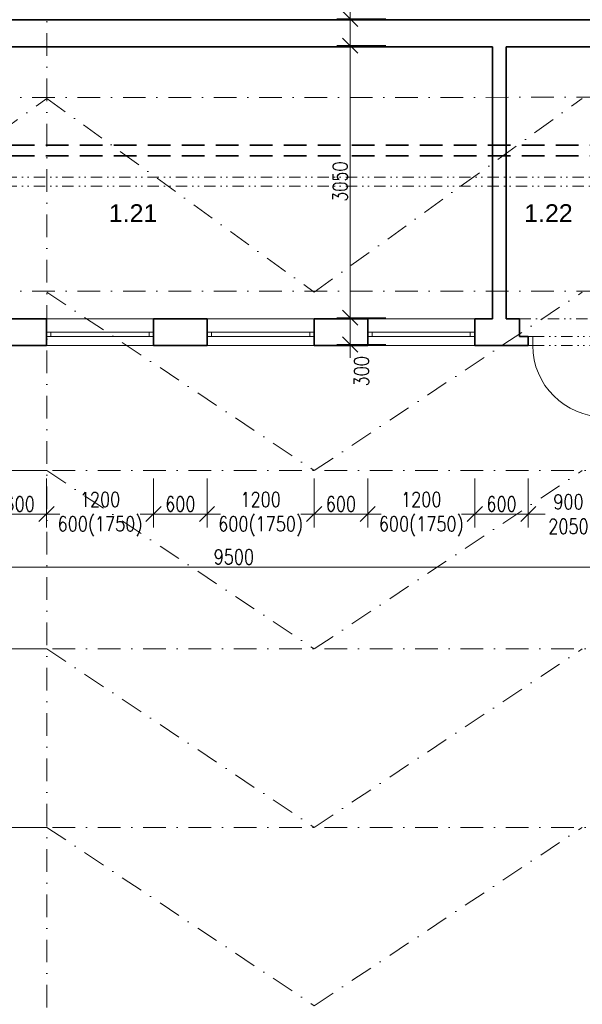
# Model space of a CAD drawing. Header units: millimetres. Extents: x -485339 to 286898, y -1189934 to 1602269.
# Tile 88 of 230: x -56185 to -49880, y -1027579 to -1016540. Entities that reach past the tile are written whole.
import ezdxf
from ezdxf import colors
from ezdxf.entities.mleader import LeaderData, LeaderLine
from ezdxf.math import Vec2, Vec3

# ---------------------------------------------------------------- set-up
doc = ezdxf.new("R2010")
doc.units = ezdxf.units.MM
doc.header["$LTSCALE"] = 10
for name, pattern in [('DASHDOT', [25.4, 12.7, -6.35, 0, -6.35]), ('DĚLICÍ2', [15.875, 6.35, -3.175, 0, -3.175, 0, -3.175]), ('ČÁRKOVANÁ', [19.05, 12.7, -6.35])]:
    doc.linetypes.add(name, pattern=pattern)
doc.layers.get('Defpoints').update_dxf_attribs({"lineweight": 0})
for name, color, linetype, lineweight in [('N_dveře', 10, 'Continuous', 18), ('N_popis', 10, 'Continuous', 18), ('N_čáry_dělící stěna', 212, 'ČÁRKOVANÁ', 35), ('St__otvory_dveře', 40, 'Continuous', 18), ('St_kóty', 132, 'Continuous', 18), ('St_otvory_okna', 40, 'Continuous', 18), ('St_plocha_místnosti', 250, 'Continuous', 18), ('St_čáry_nad', 250, 'DĚLICÍ2', 18), ('St_čáry_obrys', 5, 'Continuous', 35), ('St_čáry_osy', 250, 'DASHDOT', 18), ('St_čáry_plné', 250, 'Continuous', 18)]:
    doc.layers.add(name, color=color, linetype=linetype, lineweight=lineweight)
doc.styles.add('Andy', font='arial.ttf')
doc.styles.get("Standard").update_dxf_attribs({"font": 'simplex.shx', "width": 0.8})
doc.dimstyles.new('stavebníM100', dxfattribs={"dimtxt": 165, "dimasz": 170, "dimexe": 150, "dimexo": 100, "dimgap": 30, "dimtad": 1, "dimdec": 0, "dimtxsty": 'Standard', "dimblk": 'OBLIQUE', "dimcen": -2.5, "dimdle": 150, "dimclrd": 256, "dimclre": 256, "dimclrt": 256, "dimadec": 4, "dimazin": 0, "dimtfac": 1, "dimtdec": 0, "dimtmove": 2, "dimatfit": 3, "dimldrblk": 'OBLIQUE', "dimfxl": 400, "dimfxlon": 1, "dimlwd": -1, "dimlwe": -1, "dimarcsym": 0})

# ---------------------------------------------------------------- blocks, each defined once
blk = doc.blocks.new('*U5513')
at = {"layer": 'St_čáry_osy', "ltscale": 2}
blk.add_lwpolyline([(-3000, -1000), (-4, 1000), (3000, -1000)], dxfattribs=at)
blk = doc.blocks.new('*U5512')
at = {"layer": 'St_čáry_osy', "ltscale": 2}
for p in [(72000, 6000), (72000, 4000), (72000, 2000), (72000, 0)]:
    blk.add_blockref('*U5513', p, dxfattribs=at)
blk = doc.blocks.new('*U5515')
at = {"layer": 'St_čáry_osy', "ltscale": 2}
for points in [[(-3950, 8000), (9058, 8000)], [(-3950, 6000), (9058, 6000)], [(-3950, 4000), (9058, 4000)]]:
    blk.add_lwpolyline(points, dxfattribs=at)
blk = doc.blocks.new('*U5514')
at = {"layer": 'St_čáry_osy', "ltscale": 2}
for p in [(60000, 0), (72000, 0)]:
    blk.add_blockref('*U5515', p, dxfattribs=at)
blk = doc.blocks.new('G$CC1796412')
at = {"layer": 'St__otvory_dveře', "color": 0, "ltscale": 2}
blk.add_lwpolyline([(850, 1), (850, 801)], dxfattribs=at)
at = {"layer": 'St__otvory_dveře', "ltscale": 2}
for points in [[(50, 0), (0, 0), (0, -100), (50, -100)], [(900, 1), (850, 1), (850, -99), (900, -99)]]:
    blk.add_lwpolyline(points, close=True, dxfattribs=at)
at = {"layer": 'St__otvory_dveře', "linetype": 'DĚLICÍ2', "ltscale": 2}
for points in [[(50, 0), (850, 1)], [(50, -100), (850, -99)]]:
    blk.add_lwpolyline(points, dxfattribs=at)
at = {"layer": 'St__otvory_dveře', "color": 0, "ltscale": 2}
blk.add_arc((850, 1), 800, 90, 180, dxfattribs=at)
blk = doc.blocks.new('G$C09EC9A76')
at = {"layer": 'St_otvory_okna', "ltscale": 2}
for points in [[(1200, 50), (0, 50), (0, 0), (1200, 0)], [(0, 50), (50, 50), (50, 0), (0, 0)], [(1200, 50), (1150, 50), (1150, 0), (1200, 0)]]:
    blk.add_lwpolyline(points, close=True, dxfattribs=at)
blk = doc.blocks.new('G$CB69B1554')
at = {"layer": 'St_čáry_nad', "ltscale": 2}
blk.add_lwpolyline([(72380, -4650), (73480, -4650)], dxfattribs=at)
at = {"layer": 'St_čáry_obrys', "ltscale": 2}
for points in [[(73930, -1300), (63240, -1300)], [(72080, -1600), (64730, -1600)], [(72080, -4650), (72080, -1600)], [(73630, -1600), (72230, -1600)], [(72230, -4650), (72230, -1600)], [(67080, -4650), (66480, -4650)], [(67080, -4950), (67080, -4650)], [(68880, -4650), (68280, -4650)], [(68280, -4950), (68280, -4650)], [(68880, -4950), (68880, -4650)], [(70680, -4650), (70080, -4650)], [(70080, -4950), (70080, -4650)], [(70680, -4950), (70680, -4650)], [(72080, -4650), (71880, -4650)], [(71880, -4950), (71880, -4650)], [(72380, -4650), (72230, -4650)], [(72380, -4850), (72380, -4650)], [(72380, -4850), (72480, -4850)], [(72480, -4950), (72480, -4850)], [(67080, -4950), (66480, -4950)], [(68880, -4950), (68280, -4950)], [(70680, -4950), (70080, -4950)], [(72480, -4950), (71880, -4950)]]:
    blk.add_lwpolyline(points, dxfattribs=at)
at = {"layer": 'St_čáry_plné'}
for p, q in [((67080, -4650), (68280, -4650)), ((68880, -4650), (70080, -4650)), ((70680, -4650), (71880, -4650)), ((67080, -4950), (68280, -4950)), ((68880, -4950), (70080, -4950)), ((70680, -4950), (71880, -4950))]:
    blk.add_line(p, q, dxfattribs=at)
at = {"layer": 'St__otvory_dveře', "xscale": -1, "rotation": 180}
blk.add_blockref('G$CC1796412', (72480, -4949), dxfattribs=at)
at = {"layer": 'St_otvory_okna', "ltscale": 2}
for p in [(67080, -4850), (68880, -4850), (70680, -4850)]:
    blk.add_blockref('G$C09EC9A76', p, dxfattribs=at)
blk = doc.blocks.new('_OBLIQUE')
at = {"color": 0, "linetype": 'ByBlock'}
blk.add_line((-0.5, -0.5), (0.5, 0.5), dxfattribs=at)
blk = doc.blocks.new('*D5771')
at = {"layer": 'Defpoints', "color": 0}
for p in [(-43625, -992923), (-40393, -992923), (-59739, -1042046)]:
    blk.add_point(p, dxfattribs=at)
at = {"layer": 'St_kóty'}
for p, q in [((-40393, -1042196), (-40393, -992773)), ((-40793, -992923), (-40243, -992923)), ((-40793, -1042046), (-40243, -1042046))]:
    blk.add_line(p, q, dxfattribs=at)
at = {"layer": 'St_kóty', "linetype": 'ByBlock', "xscale": 170, "yscale": 170, "zscale": 170}
for p, rotation in [((-40393, -992923), 90), ((-40393, -1042046), 270)]:
    blk.add_blockref('_OBLIQUE', p, dxfattribs=dict(at, rotation=rotation))
at = {"layer": 'St_kóty', "insert": (-40506, -1017484), "char_height": 165, "attachment_point": 5, "rotation": 90}
blk.add_mtext('49123', dxfattribs=at)
blk = doc.blocks.new('*D5783')
at = {"layer": 'Defpoints', "color": 0}
for p in [(-43625, -992923), (-59725, -1060478), (-38949, -1060478)]:
    blk.add_point(p, dxfattribs=at)
at = {"layer": 'St_kóty'}
for p, q in [((-38949, -992773), (-38949, -1060628)), ((-39349, -992923), (-38799, -992923)), ((-39349, -1060478), (-38799, -1060478))]:
    blk.add_line(p, q, dxfattribs=at)
at = {"layer": 'St_kóty', "linetype": 'ByBlock', "xscale": 170, "yscale": 170, "zscale": 170}
for p, rotation in [((-38949, -992923), 90), ((-38949, -1060478), 270)]:
    blk.add_blockref('_OBLIQUE', p, dxfattribs=dict(at, rotation=rotation))
at = {"layer": 'St_kóty', "insert": (-39061, -1026700), "char_height": 165, "attachment_point": 5, "rotation": 90}
blk.add_mtext('67555', dxfattribs=at)
blk = doc.blocks.new('*D5885')
at = {"layer": 'Defpoints', "color": 0}
for p in [(-54685, -1019587), (-54085, -1019587), (-54085, -1022083)]:
    blk.add_point(p, dxfattribs=at)
at = {"layer": 'St_kóty'}
for p, q in [((-54685, -1021683), (-54685, -1022233)), ((-54085, -1021683), (-54085, -1022233)), ((-54835, -1022083), (-53935, -1022083))]:
    blk.add_line(p, q, dxfattribs=at)
at = {"layer": 'St_kóty', "linetype": 'ByBlock', "xscale": 170, "yscale": 170, "zscale": 170, "rotation": 180}
blk.add_blockref('_OBLIQUE', (-54685, -1022083), dxfattribs=at)
at = {"layer": 'St_kóty', "linetype": 'ByBlock', "xscale": 170, "yscale": 170, "zscale": 170}
blk.add_blockref('_OBLIQUE', (-54085, -1022083), dxfattribs=at)
at = {"layer": 'St_kóty', "insert": (-54385, -1021970), "char_height": 165, "attachment_point": 5}
blk.add_mtext('600', dxfattribs=at)
blk = doc.blocks.new('*D5886')
at = {"layer": 'Defpoints', "color": 0}
for p in [(-54085, -1019587), (-52885, -1019587), (-52885, -1022083)]:
    blk.add_point(p, dxfattribs=at)
at = {"layer": 'St_kóty'}
for p, q in [((-54085, -1021683), (-54085, -1022233)), ((-52885, -1021683), (-52885, -1022233)), ((-54235, -1022083), (-54008, -1022083)), ((-52735, -1022083), (-52961, -1022083))]:
    blk.add_line(p, q, dxfattribs=at)
at = {"layer": 'St_kóty', "linetype": 'ByBlock', "xscale": 170, "yscale": 170, "zscale": 170, "rotation": 180}
blk.add_blockref('_OBLIQUE', (-54085, -1022083), dxfattribs=at)
at = {"layer": 'St_kóty', "linetype": 'ByBlock', "xscale": 170, "yscale": 170, "zscale": 170}
blk.add_blockref('_OBLIQUE', (-52885, -1022083), dxfattribs=at)
at = {"layer": 'St_kóty', "insert": (-53485, -1022083), "char_height": 165, "attachment_point": 5}
blk.add_mtext('1200\\P600(1750)', dxfattribs=at)
blk = doc.blocks.new('*D5887')
at = {"layer": 'Defpoints', "color": 0}
for p in [(-52885, -1019587), (-52285, -1019587), (-52285, -1022083)]:
    blk.add_point(p, dxfattribs=at)
at = {"layer": 'St_kóty'}
for p, q in [((-52885, -1021683), (-52885, -1022233)), ((-52285, -1021683), (-52285, -1022233)), ((-53035, -1022083), (-52135, -1022083))]:
    blk.add_line(p, q, dxfattribs=at)
at = {"layer": 'St_kóty', "linetype": 'ByBlock', "xscale": 170, "yscale": 170, "zscale": 170, "rotation": 180}
blk.add_blockref('_OBLIQUE', (-52885, -1022083), dxfattribs=at)
at = {"layer": 'St_kóty', "linetype": 'ByBlock', "xscale": 170, "yscale": 170, "zscale": 170}
blk.add_blockref('_OBLIQUE', (-52285, -1022083), dxfattribs=at)
at = {"layer": 'St_kóty', "insert": (-52585, -1021970), "char_height": 165, "attachment_point": 5}
blk.add_mtext('600', dxfattribs=at)
blk = doc.blocks.new('*D5888')
at = {"layer": 'Defpoints', "color": 0}
for p in [(-52285, -1019587), (-51085, -1019587), (-51085, -1022083)]:
    blk.add_point(p, dxfattribs=at)
at = {"layer": 'St_kóty'}
for p, q in [((-52285, -1021683), (-52285, -1022233)), ((-51085, -1021683), (-51085, -1022233)), ((-52435, -1022083), (-52208, -1022083)), ((-50935, -1022083), (-51161, -1022083))]:
    blk.add_line(p, q, dxfattribs=at)
at = {"layer": 'St_kóty', "linetype": 'ByBlock', "xscale": 170, "yscale": 170, "zscale": 170, "rotation": 180}
blk.add_blockref('_OBLIQUE', (-52285, -1022083), dxfattribs=at)
at = {"layer": 'St_kóty', "linetype": 'ByBlock', "xscale": 170, "yscale": 170, "zscale": 170}
blk.add_blockref('_OBLIQUE', (-51085, -1022083), dxfattribs=at)
at = {"layer": 'St_kóty', "insert": (-51685, -1022083), "char_height": 165, "attachment_point": 5}
blk.add_mtext('1200\\P600(1750)', dxfattribs=at)
blk = doc.blocks.new('*D5889')
at = {"layer": 'Defpoints', "color": 0}
for p in [(-51085, -1019587), (-50485, -1019587), (-50485, -1022083)]:
    blk.add_point(p, dxfattribs=at)
at = {"layer": 'St_kóty'}
for p, q in [((-51085, -1021683), (-51085, -1022233)), ((-50485, -1021683), (-50485, -1022233)), ((-51235, -1022083), (-50335, -1022083))]:
    blk.add_line(p, q, dxfattribs=at)
at = {"layer": 'St_kóty', "linetype": 'ByBlock', "xscale": 170, "yscale": 170, "zscale": 170, "rotation": 180}
blk.add_blockref('_OBLIQUE', (-51085, -1022083), dxfattribs=at)
at = {"layer": 'St_kóty', "linetype": 'ByBlock', "xscale": 170, "yscale": 170, "zscale": 170}
blk.add_blockref('_OBLIQUE', (-50485, -1022083), dxfattribs=at)
at = {"layer": 'St_kóty', "insert": (-50785, -1021970), "char_height": 165, "attachment_point": 5}
blk.add_mtext('600', dxfattribs=at)
blk = doc.blocks.new('*D5890')
at = {"layer": 'Defpoints', "color": 0}
for p in [(-50485, -1019587), (-49585, -1019587), (-49585, -1022083)]:
    blk.add_point(p, dxfattribs=at)
at = {"layer": 'St_kóty'}
for p, q in [((-50485, -1021683), (-50485, -1022233)), ((-49585, -1021683), (-49585, -1022233)), ((-50635, -1022083), (-50297, -1022083)), ((-49435, -1022083), (-49772, -1022083))]:
    blk.add_line(p, q, dxfattribs=at)
at = {"layer": 'St_kóty', "linetype": 'ByBlock', "xscale": 170, "yscale": 170, "zscale": 170, "rotation": 180}
blk.add_blockref('_OBLIQUE', (-50485, -1022083), dxfattribs=at)
at = {"layer": 'St_kóty', "linetype": 'ByBlock', "xscale": 170, "yscale": 170, "zscale": 170}
blk.add_blockref('_OBLIQUE', (-49585, -1022083), dxfattribs=at)
at = {"layer": 'St_kóty', "insert": (-50035, -1022083), "char_height": 165, "attachment_point": 5}
blk.add_mtext('900\\P2050', dxfattribs=at)
blk = doc.blocks.new('*D5900')
at = {"layer": 'Defpoints', "color": 0}
for p in [(-58535, -1020181), (-49035, -1020181), (-49035, -1022677)]:
    blk.add_point(p, dxfattribs=at)
at = {"layer": 'St_kóty'}
for p, q in [((-58535, -1022277), (-58535, -1022827)), ((-49035, -1022277), (-49035, -1022827)), ((-58685, -1022677), (-48885, -1022677))]:
    blk.add_line(p, q, dxfattribs=at)
at = {"layer": 'St_kóty', "linetype": 'ByBlock', "xscale": 170, "yscale": 170, "zscale": 170, "rotation": 180}
blk.add_blockref('_OBLIQUE', (-58535, -1022677), dxfattribs=at)
at = {"layer": 'St_kóty', "linetype": 'ByBlock', "xscale": 170, "yscale": 170, "zscale": 170}
blk.add_blockref('_OBLIQUE', (-49035, -1022677), dxfattribs=at)
at = {"layer": 'St_kóty', "insert": (-53785, -1022564), "char_height": 165, "attachment_point": 5}
blk.add_mtext('9500', dxfattribs=at)
blk = doc.blocks.new('*D5905')
at = {"layer": 'Defpoints', "color": 0}
for p in [(-55885, -1020031), (-56485, -1020181), (-55885, -1022083)]:
    blk.add_point(p, dxfattribs=at)
at = {"layer": 'St_kóty'}
for p, q in [((-56485, -1021683), (-56485, -1022233)), ((-55885, -1021683), (-55885, -1022233)), ((-56635, -1022083), (-55735, -1022083))]:
    blk.add_line(p, q, dxfattribs=at)
at = {"layer": 'St_kóty', "linetype": 'ByBlock', "xscale": 170, "yscale": 170, "zscale": 170, "rotation": 180}
blk.add_blockref('_OBLIQUE', (-56485, -1022083), dxfattribs=at)
at = {"layer": 'St_kóty', "linetype": 'ByBlock', "xscale": 170, "yscale": 170, "zscale": 170}
blk.add_blockref('_OBLIQUE', (-55885, -1022083), dxfattribs=at)
at = {"layer": 'St_kóty', "insert": (-56185, -1021970), "char_height": 165, "attachment_point": 5}
blk.add_mtext('600', dxfattribs=at)
blk = doc.blocks.new('*D5906')
at = {"layer": 'Defpoints', "color": 0}
for p in [(-54685, -1019881), (-55885, -1020031), (-54685, -1022083)]:
    blk.add_point(p, dxfattribs=at)
at = {"layer": 'St_kóty'}
for p, q in [((-55885, -1021683), (-55885, -1022233)), ((-54685, -1021683), (-54685, -1022233)), ((-56035, -1022083), (-55808, -1022083)), ((-54535, -1022083), (-54761, -1022083))]:
    blk.add_line(p, q, dxfattribs=at)
at = {"layer": 'St_kóty', "linetype": 'ByBlock', "xscale": 170, "yscale": 170, "zscale": 170, "rotation": 180}
blk.add_blockref('_OBLIQUE', (-55885, -1022083), dxfattribs=at)
at = {"layer": 'St_kóty', "linetype": 'ByBlock', "xscale": 170, "yscale": 170, "zscale": 170}
blk.add_blockref('_OBLIQUE', (-54685, -1022083), dxfattribs=at)
at = {"layer": 'St_kóty', "insert": (-55285, -1022083), "char_height": 165, "attachment_point": 5}
blk.add_mtext('1200\\P600(1750)', dxfattribs=at)
blk = doc.blocks.new('*D5945')
at = {"layer": 'Defpoints', "color": 0}
for p in [(-52481, -1019881), (-51085, -1019881), (-51085, -1020181)]:
    blk.add_point(p, dxfattribs=at)
at = {"layer": 'St_kóty'}
for p, q in [((-52481, -1020331), (-52481, -1019731)), ((-52081, -1019881), (-52631, -1019881)), ((-52081, -1020181), (-52631, -1020181))]:
    blk.add_line(p, q, dxfattribs=at)
at = {"layer": 'St_kóty', "linetype": 'ByBlock', "xscale": 170, "yscale": 170, "zscale": 170}
for p, rotation in [((-52481, -1019881), 90), ((-52481, -1020181), 270)]:
    blk.add_blockref('_OBLIQUE', p, dxfattribs=dict(at, rotation=rotation))
at = {"layer": 'St_kóty', "insert": (-52353, -1020482), "char_height": 165, "attachment_point": 5, "rotation": 90}
blk.add_mtext('300', dxfattribs=at)
blk = doc.blocks.new('*D5946')
at = {"layer": 'Defpoints', "color": 0}
for p in [(-52481, -1016831), (-50885, -1016831), (-51085, -1019881)]:
    blk.add_point(p, dxfattribs=at)
at = {"layer": 'St_kóty'}
for p, q in [((-52481, -1020031), (-52481, -1016681)), ((-52081, -1016831), (-52631, -1016831)), ((-52081, -1019881), (-52631, -1019881))]:
    blk.add_line(p, q, dxfattribs=at)
at = {"layer": 'St_kóty', "linetype": 'ByBlock', "xscale": 170, "yscale": 170, "zscale": 170}
for p, rotation in [((-52481, -1016831), 90), ((-52481, -1019881), 270)]:
    blk.add_blockref('_OBLIQUE', p, dxfattribs=dict(at, rotation=rotation))
at = {"layer": 'St_kóty', "insert": (-52594, -1018356), "char_height": 165, "attachment_point": 5, "rotation": 90}
blk.add_mtext('3050', dxfattribs=at)
blk = doc.blocks.new('*D5947')
at = {"layer": 'Defpoints', "color": 0}
for p in [(-52481, -1016531), (-50885, -1016531), (-50885, -1016831)]:
    blk.add_point(p, dxfattribs=at)
at = {"layer": 'St_kóty'}
for p, q in [((-52481, -1016981), (-52481, -1016381)), ((-52081, -1016531), (-52631, -1016531)), ((-52081, -1016831), (-52631, -1016831))]:
    blk.add_line(p, q, dxfattribs=at)
at = {"layer": 'St_kóty', "linetype": 'ByBlock', "xscale": 170, "yscale": 170, "zscale": 170}
for p, rotation in [((-52481, -1016531), 90), ((-52481, -1016831), 270)]:
    blk.add_blockref('_OBLIQUE', p, dxfattribs=dict(at, rotation=rotation))
at = {"layer": 'St_kóty', "insert": (-52340, -1016205), "char_height": 165, "attachment_point": 5, "rotation": 90}
blk.add_mtext('300', dxfattribs=at)

msp = doc.modelspace()

# ---------------------------------------------------------------- linework, layer by layer
at = {"layer": 'N_čáry_dělící stěna', "ltscale": 2}
for points in [[(-43825.3, -1017945.5), (-59269.9, -1017945.5)], [(-43825.3, -1018065.5), (-59389.9, -1018065.5)]]:
    msp.add_lwpolyline(points, dxfattribs=at)
at = {"layer": 'St_čáry_nad', "ltscale": 2}
for points in [[(-43825.2, -1018307.6), (-139879.9, -1018307.6)], [(-43825.2, -1018407.6), (-139879.9, -1018407.6)]]:
    msp.add_lwpolyline(points, dxfattribs=at)
at = {"layer": 'St_čáry_osy', "ltscale": 2}
for points in [[(-55879.9, -1041843.2), (-55879.9, -992785.6)], [(-139879.9, -1017422.6), (-43825.2, -1017409.8)], [(-61879.9, -1017422.6), (-58884.2, -1019595.1), (-55879.9, -1017422.6)], [(-55879.9, -1017422.6), (-52884.2, -1019595.1), (-49879.9, -1017422.6)], [(-139879.9, -1019595.1), (-43825.2, -1019582.3)]]:
    msp.add_lwpolyline(points, dxfattribs=at)

# ---------------------------------------------------------------- block references
at = {"layer": 'N_dveře', "ltscale": 2}
msp.add_blockref('G$CB69B1554', (-122964.9, -1015242.9), dxfattribs=at)
at = {"layer": 'St_čáry_osy', "ltscale": 2, "xscale": -1, "rotation": 180}
msp.add_blockref('*U5512', (-124879.9, -1020595.1), dxfattribs=at)
at = {"layer": 'St_čáry_osy', "ltscale": 2}
msp.add_blockref('*U5514', (-124884.2, -1029595.1), dxfattribs=at)

# ---------------------------------------------------------------- texts
at = {"layer": 'St_plocha_místnosti', "ltscale": 2, "style": 'Andy'}
for s, p in [('1.21', (-55186, -1018809.2)), ('1.22', (-50531.3, -1018809.2))]:
    msp.add_text(s, height=200, dxfattribs=at).set_placement(p)

# ---------------------------------------------------------------- dimensions: what is measured, and where the dimension line sits
at = {"layer": 'St_kóty'}
for base, p1, p2, picture, middle in [((-40393.4, -992922.8), (-59739.4, -1042045.8), (-43625.2, -992922.8), '*D5771', (-40505.9, -1017484.3)), ((-38948.9, -1060477.6), (-43625.2, -992922.8), (-59724.9, -1060477.6), '*D5783', (-39061.4, -1026700.2)), ((-52481.4, -1016831.2), (-51084.9, -1019881.2), (-50884.9, -1016831.2), '*D5946', (-52593.9, -1018356.2))]:
    dim = msp.add_linear_dim(base=base, p1=p1, p2=p2, angle=90, dimstyle='stavebníM100', dxfattribs=at)
    dim.commit()
    dim.dimension.update_dxf_attribs({"geometry": picture, "text_midpoint": middle})
for base, p1, p2, picture, middle in [((-52481.4, -1016531.2), (-50884.9, -1016831.2), (-50884.9, -1016531.2), '*D5947', (-52340.1, -1016204.9)), ((-52481.4, -1019881.2), (-51084.9, -1020181.2), (-51084.9, -1019881.2), '*D5945', (-52353, -1020481.7))]:
    dim = msp.add_linear_dim(base=base, p1=p1, p2=p2, angle=90, dimstyle='stavebníM100', dxfattribs=at)
    dim.commit()
    dim.dimension.update_dxf_attribs({"geometry": picture, "text_midpoint": middle, "dimtype": 160})
for base, p1, p2, picture, middle in [((-54084.9, -1022082.8), (-54684.9, -1019587.3), (-54084.9, -1019587.3), '*D5885', (-54384.9, -1021970.3)), ((-52284.9, -1022082.8), (-52884.9, -1019587.3), (-52284.9, -1019587.3), '*D5887', (-52584.9, -1021970.3)), ((-50484.9, -1022082.8), (-51084.9, -1019587.3), (-50484.9, -1019587.3), '*D5889', (-50784.9, -1021970.3)), ((-55884.9, -1022082.8), (-56484.9, -1020181.2), (-55884.9, -1020031.2), '*D5905', (-56184.9, -1021970.3)), ((-49034.9, -1022676.8), (-58534.9, -1020181.2), (-49034.9, -1020181.2), '*D5900', (-53784.9, -1022564.3))]:
    dim = msp.add_linear_dim(base=base, p1=p1, p2=p2, dimstyle='stavebníM100', dxfattribs=at)
    dim.commit()
    dim.dimension.update_dxf_attribs({"geometry": picture, "text_midpoint": middle})
for base, p1, p2, text, picture, middle in [((-52884.9, -1022082.8), (-54084.9, -1019587.3), (-52884.9, -1019587.3), '<>\\P600(1750)', '*D5886', (-53484.9, -1022082.8)), ((-51084.9, -1022082.8), (-52284.9, -1019587.3), (-51084.9, -1019587.3), '<>\\P600(1750)', '*D5888', (-51684.9, -1022082.8)), ((-49584.9, -1022082.8), (-50484.9, -1019587.3), (-49584.9, -1019587.3), '<>\\P2050', '*D5890', (-50034.9, -1022082.8)), ((-54684.9, -1022082.8), (-55884.9, -1020031.2), (-54684.9, -1019881.2), '<>\\P600(1750)', '*D5906', (-55284.9, -1022082.8))]:
    dim = msp.add_linear_dim(base=base, p1=p1, p2=p2, text=text, dimstyle='stavebníM100', override={"dimtxsty": 'Standard'}, dxfattribs=at)
    dim.commit()
    dim.dimension.update_dxf_attribs({"geometry": picture, "text_midpoint": middle, "dimtype": 160})

# ---------------------------------------------------------------- leaders
at = {"layer": 'N_popis'}
ml = msp.add_multileader_mtext('Standard', dxfattribs=at)
ml.set_content('PODHLED NAD SCHODIŠTĚM\\PZ PANELŮ IPN TL.120mm ')
ml.set_leader_properties()
ml.build(insert=Vec2(0, 0))
ml.multileader.update_dxf_attribs({"text_left_attachment_type": 6, "text_right_attachment_type": 6, "arrow_head_size": 180})
ctx = ml.context
ctx.base_point, ctx.char_height, ctx.arrow_head_size, ctx.plane_origin = Vec3(-51307, -1014402.6), 180, 180, Vec3(-47547.6, -1013438.2)
ctx.left_attachment, ctx.right_attachment, ctx.text_align_type = 6, 6, 2
notes = []
notes.append((ctx, [(0, (1, 1, 0), (-48325.9, -1014402.6), (-1, 0), 8, [(0, [(-48087.4, -1017261.9)], 0, [])])]))
ctx.mtext.insert, ctx.mtext.alignment, ctx.mtext.flow_direction = Vec3(-48335.9, -1014124.9), 3, 5
ml = msp.add_multileader_mtext('Standard', dxfattribs=at)
ml.set_content('STĚNA Z\\PPANELŮ IPN TL.120mm\\PDO VÝŠKA JEŘÁBOVÉ DRÁHY ')
ml.set_leader_properties()
ml.build(insert=Vec2(0, 0))
ml.multileader.update_dxf_attribs({"text_left_attachment_type": 6, "text_right_attachment_type": 6, "arrow_head_size": 180})
ctx = ml.context
ctx.base_point, ctx.char_height, ctx.arrow_head_size, ctx.plane_origin = Vec3(-53329.9, -1015432.8), 180, 180, Vec3(-49351.1, -1014468.5)
ctx.left_attachment, ctx.right_attachment, ctx.text_align_type = 6, 6, 2
notes.append((ctx, [(0, (1, 1, 0), (-50129.4, -1015432.8), (-1, 0), 8, [(0, [(-48661, -1016662.9)], 0, [])])]))
ctx.mtext.insert, ctx.mtext.alignment, ctx.mtext.flow_direction = Vec3(-50139.4, -1015155.1), 3, 5
for ctx, leaders in notes:
    for number, flags, end, landing, length, lines in leaders:
        leader = LeaderData()
        leader.index, (leader.has_last_leader_line, leader.has_dogleg_vector, leader.attachment_direction) = number, flags
        leader.last_leader_point, leader.dogleg_vector, leader.dogleg_length = Vec3(end), Vec3(landing), length
        for number, points, colour, breaks in lines:
            line = LeaderLine()
            line.index, line.vertices, line.color, line.breaks = number, Vec3.list(points), colors.encode_raw_color(colour), breaks
            leader.lines.append(line)
        ctx.leaders.append(leader)

doc.saveas('drawing.dxf')
